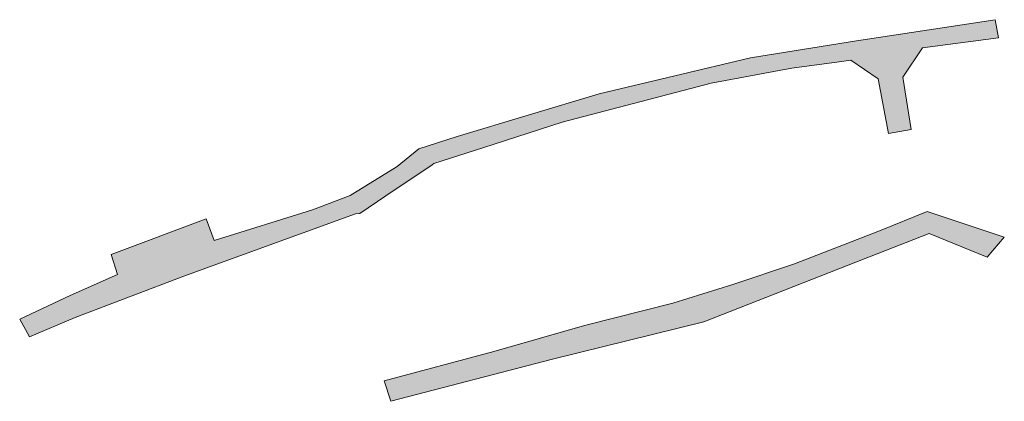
# Model space of a CAD drawing. Extents: x 97094 to 109644, y 463509 to 471969.
# Tile 24 of 256: x 98318 to 98386, y 467277 to 467303. Entities that reach past the tile are written whole.
import ezdxf

# ---------------------------------------------------------------- set-up
doc = ezdxf.new("R2010")
doc.units = 0
doc.layers.add('109 Onkruidbestrijding elementen', color=6, linetype='Continuous', lineweight=20, true_color=0xff00ff)

msp = doc.modelspace()

# ---------------------------------------------------------------- hatches: boundary and pattern name
at = {"layer": '109 Onkruidbestrijding elementen', "true_color": 0xff00ff}
for points in [[(98319.035, 467281.281), (98322.186, 467282.622), (98329.695, 467285.494), (98341.551, 467289.785), (98341.85, 467289.826), (98343.653, 467291.03), (98346.855, 467293.193), (98346.963, 467293.266), (98350.363, 467294.366), (98355.822, 467296.133), (98366.123, 467298.819), (98370.819, 467299.699), (98371.701, 467299.864), (98374.976, 467300.302), (98375.781, 467300.41), (98377.662, 467299.136), (98378.381, 467295.353), (98379.928, 467295.621), (98379.361, 467299.24), (98380.731, 467301.268), (98385.981, 467301.975), (98385.743, 467303.221), (98376.17, 467301.747), (98368.848, 467300.584), (98358.395, 467298.102), (98348.57, 467295.152), (98345.926, 467294.294), (98344.436, 467293.07), (98341.19, 467291.05), (98338.579, 467290.062), (98331.805, 467287.96), (98331.25, 467289.442), (98324.687, 467286.986), (98325.112, 467285.601), (98321.853, 467284.151), (98318.364, 467282.509), (98319.035, 467281.281)], [(98376.766, 467286.7), (98377.599, 467287.026), (98381.19, 467288.433), (98385.194, 467286.793), (98386.371, 467288.185), (98381.046, 467289.961), (98377.756, 467288.627), (98371.875, 467286.33), (98367.624, 467284.908), (98363.479, 467283.62), (98357.385, 467282.062), (98351.12, 467280.283), (98343.538, 467278.241), (98344.007, 467276.827), (98355.167, 467279.741), (98365.615, 467282.331), (98376.766, 467286.7)]]:
    msp.add_hatch(color=6, dxfattribs=at).paths.add_polyline_path(points)

# ---------------------------------------------------------------- linework, layer by layer
at = {"layer": '109 Onkruidbestrijding elementen', "color": 3, "true_color": 0x00ff00}
for points in [[(98319.035, 467281.281), (98322.186, 467282.622), (98329.695, 467285.494), (98341.551, 467289.785), (98341.85, 467289.826), (98343.653, 467291.03), (98346.855, 467293.193), (98346.963, 467293.266), (98350.363, 467294.366), (98355.822, 467296.133), (98366.123, 467298.819), (98370.819, 467299.699), (98371.701, 467299.864), (98374.976, 467300.302), (98375.781, 467300.41), (98377.662, 467299.136), (98378.381, 467295.353), (98379.928, 467295.621), (98379.361, 467299.24), (98380.731, 467301.268), (98385.981, 467301.975), (98385.743, 467303.221), (98376.17, 467301.747), (98368.848, 467300.584), (98358.395, 467298.102), (98348.57, 467295.152), (98345.926, 467294.294), (98344.436, 467293.07), (98341.19, 467291.05), (98338.579, 467290.062), (98331.805, 467287.96), (98331.25, 467289.442), (98324.687, 467286.986), (98325.112, 467285.601), (98321.853, 467284.151), (98318.364, 467282.509), (98319.035, 467281.281)], [(98376.766, 467286.7), (98377.599, 467287.026), (98381.19, 467288.433), (98385.194, 467286.793), (98386.371, 467288.185), (98381.046, 467289.961), (98377.756, 467288.627), (98371.875, 467286.33), (98367.624, 467284.908), (98363.479, 467283.62), (98357.385, 467282.062), (98351.12, 467280.283), (98343.538, 467278.241), (98344.007, 467276.827), (98355.167, 467279.741), (98365.615, 467282.331), (98376.766, 467286.7)]]:
    msp.add_lwpolyline(points, close=True, dxfattribs=at)

doc.saveas('drawing.dxf')
